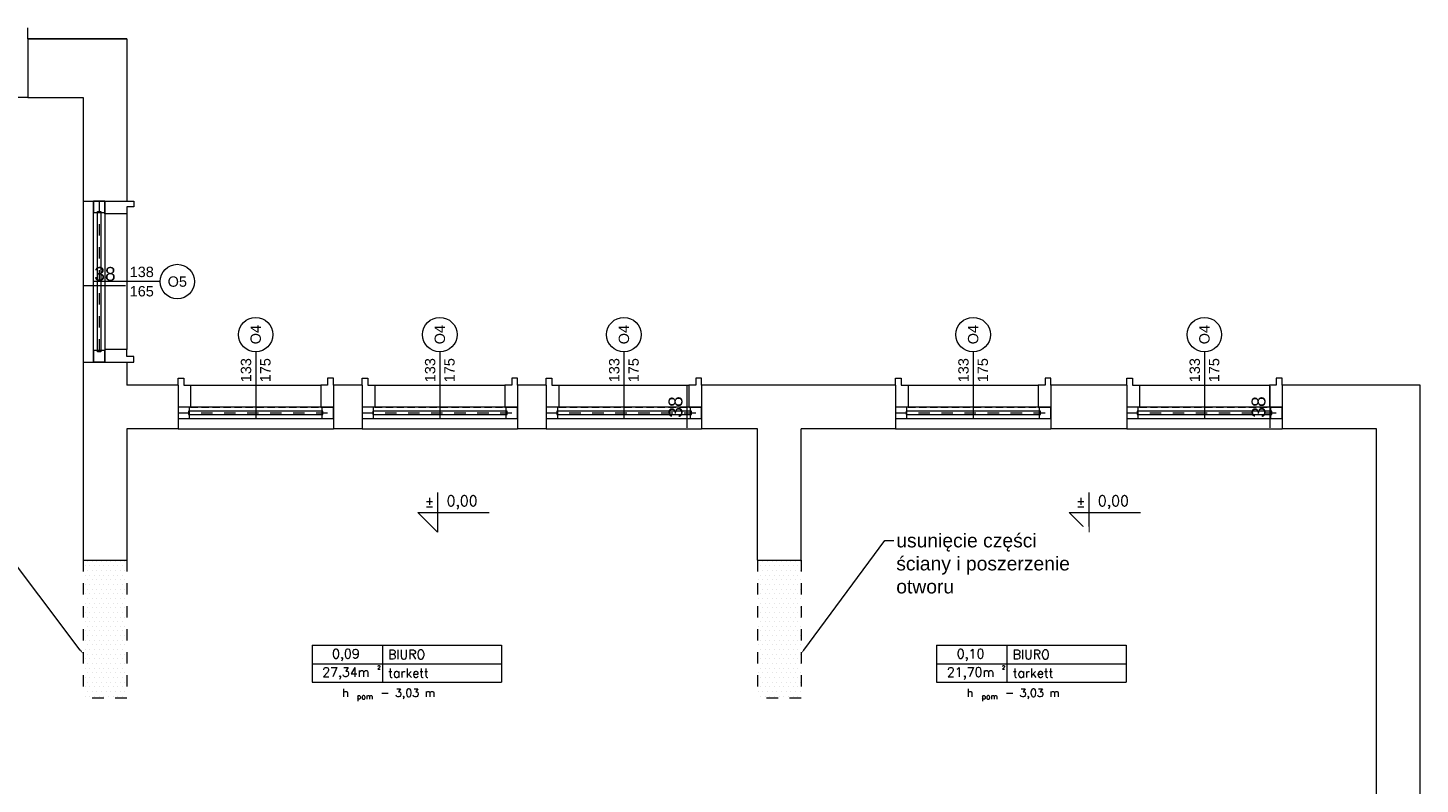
# Model space of a CAD drawing. Header units: millimetres. Extents: x -2274 to 12297, y -16157 to 26321.
# Tile 157 of 256: x -1210 to 0, y -3347 to -2690. Entities that reach past the tile are written whole.
import ezdxf
from ezdxf.enums import TextEntityAlignment as Align

# ---------------------------------------------------------------- set-up
doc = ezdxf.new("R2010")
doc.units = ezdxf.units.MM
doc.linetypes.add('4002', pattern=[2, 1, -1])
doc.linetypes.add('DASHED', pattern=[19.05, 12.7, -6.35])
for name, color, linetype in [('- niebieska cienka - izolacja', 120, 'Continuous'), ('-LI-WIDOK', 2, 'Continuous'), ('-MEBLE', 1, 'Continuous'), ('drzwi łuk', 1, 'Continuous'), ('PROJEKTOWANE', 5, 'Continuous')]:
    doc.layers.add(name, color=color, linetype=linetype)
for name, color, linetype, lineweight in [('-ŚCIANY DZIAŁOWE', 3, 'Continuous', 35), ('-ŚCIANY NOŚNE', 4, 'Continuous', 53), ('CIENKA - KRESKOWANIA', 254, 'Continuous', 0)]:
    doc.layers.add(name, color=color, linetype=linetype, lineweight=lineweight)
doc.layers.add('DO USU', color=7, linetype='Continuous', true_color=0x969696)
doc.layers.add('ISTN. BUD', color=253, linetype='Continuous', true_color=0x828282)
doc.styles.add('ARIAL', font='arial.ttf', dxfattribs={"height": 0.5})
doc.styles.add('SIMPLEX', font='simplex')
doc.styles.get("Standard").update_dxf_attribs({"font": 'arial.ttf'})

msp = doc.modelspace()

# ---------------------------------------------------------------- linework, layer by layer
at = {"layer": '- niebieska cienka - izolacja', "color": 253, "linetype": 'ByBlock', "lineweight": 13}
for p, q in [((-1164.4, -3230.2), (-1236.9, -3134.2)), ((-535.6, -3230.2), (-465.3, -3135))]:
    msp.add_line(p, q, dxfattribs=at)
at = {"layer": '- niebieska cienka - izolacja', "color": 253, "lineweight": 13}
for points in [[(-1163.9, -3229.8), (-1162, -3233.4), (-1164.9, -3230.6)], [(-535.1, -3230.6), (-538, -3233.4), (-536.2, -3229.8)]]:
    msp.add_solid(points, dxfattribs=at)
at = {"layer": '-LI-WIDOK', "color": 253, "lineweight": 13}
for p, q in [((-1210, -2750), (-1590, -2750)), ((-1162, -2840), (-1162, -2980)), ((-1124, -2851), (-1124, -2969)), ((-1161, -2913.5), (-1125, -2913.5)), ((-1068.5, -3000), (-955.5, -3000)), ((-908.5, -3000), (-795.5, -3000)), ((-748.5, -3000), (-635.5, -3000)), ((-445, -3000), (-332, -3000)), ((-244, -3000), (-131, -3000)), ((-637, -3037), (-637, -3001)), ((-130.3, -3037), (-130.3, -3001)), ((-1079.5, -3038), (-944.5, -3038)), ((-919.5, -3038), (-784.5, -3038)), ((-759.5, -3038), (-624.5, -3038)), ((-456, -3038), (-321, -3038)), ((-255, -3038), (-120, -3038))]:
    msp.add_line(p, q, dxfattribs=at)
at = {"layer": '-MEBLE', "color": 253, "lineweight": 13}
for p, q in [((-854, -3093.4), (-854, -3127.7)), ((-288, -3093.4), (-288, -3127.7)), ((-871.1, -3110.6), (-809.1, -3110.6)), ((-871.1, -3110.6), (-854, -3127.7)), ((-305.1, -3110.6), (-243.1, -3110.6)), ((-305.1, -3110.6), (-288, -3127.7))]:
    msp.add_line(p, q, dxfattribs=at)
at = {"layer": '-ŚCIANY DZIAŁOWE', "color": 253, "lineweight": 13}
for p, q in [((-1210, -2699), (-1210, -2689.5)), ((-1143, -2851), (-1143, -2840)), ((-1124, -2840), (-1118, -2840)), ((-1118, -2840), (-1118, -2845)), ((-1124, -2851), (-1143, -2851)), ((-1118, -2845), (-1124, -2845)), ((-1124, -2845), (-1124, -2851)), ((-1124, -2969), (-1143, -2969)), ((-1143, -2969), (-1143, -2980)), ((-1124, -2975), (-1124, -2969)), ((-1118, -2975), (-1124, -2975)), ((-1118, -2980), (-1118, -2975)), ((-1124, -2980), (-1118, -2980)), ((-1079.5, -3000), (-1079.5, -2994)), ((-1079.5, -2994), (-1074.5, -2994)), ((-1074.5, -2994), (-1074.5, -3000)), ((-1074.5, -3000), (-1068.5, -3000)), ((-1068.5, -3000), (-1068.5, -3019)), ((-949.5, -3000), (-955.5, -3000)), ((-955.5, -3000), (-955.5, -3019)), ((-944.5, -2994), (-949.5, -2994)), ((-949.5, -2994), (-949.5, -3000)), ((-944.5, -3000), (-944.5, -2994)), ((-919.5, -3000), (-919.5, -2994)), ((-919.5, -2994), (-914.5, -2994)), ((-914.5, -2994), (-914.5, -3000)), ((-914.5, -3000), (-908.5, -3000)), ((-908.5, -3000), (-908.5, -3019)), ((-789.5, -3000), (-795.5, -3000)), ((-795.5, -3000), (-795.5, -3019)), ((-784.5, -2994), (-789.5, -2994)), ((-789.5, -2994), (-789.5, -3000)), ((-784.5, -3000), (-784.5, -2994)), ((-759.5, -3000), (-759.5, -2994)), ((-759.5, -2994), (-754.5, -2994)), ((-754.5, -2994), (-754.5, -3000)), ((-754.5, -3000), (-748.5, -3000)), ((-748.5, -3000), (-748.5, -3019)), ((-629.5, -3000), (-635.5, -3000)), ((-635.5, -3000), (-635.5, -3019)), ((-624.5, -2994), (-629.5, -2994)), ((-629.5, -2994), (-629.5, -3000)), ((-624.5, -3000), (-624.5, -2994)), ((-456, -3000), (-456, -2994)), ((-456, -2994), (-451, -2994)), ((-451, -2994), (-451, -3000)), ((-451, -3000), (-445, -3000)), ((-445, -3000), (-445, -3019)), ((-326, -3000), (-332, -3000)), ((-332, -3000), (-332, -3019)), ((-321, -2994), (-326, -2994)), ((-326, -2994), (-326, -3000)), ((-321, -3000), (-321, -2994)), ((-255, -3000), (-255, -2994)), ((-255, -2994), (-250, -2994)), ((-250, -2994), (-250, -3000)), ((-250, -3000), (-244, -3000)), ((-244, -3000), (-244, -3019)), ((-125, -3000), (-131, -3000)), ((-131, -3000), (-131, -3019)), ((-120, -2994), (-125, -2994)), ((-125, -2994), (-125, -3000)), ((-120, -3000), (-120, -2994)), ((-1068.5, -3019), (-1079.5, -3019)), ((-955.5, -3019), (-944.5, -3019)), ((-908.5, -3019), (-919.5, -3019)), ((-795.5, -3019), (-784.5, -3019)), ((-748.5, -3019), (-759.5, -3019)), ((-635.5, -3019), (-624.5, -3019)), ((-445, -3019), (-456, -3019)), ((-332, -3019), (-321, -3019)), ((-244, -3019), (-255, -3019)), ((-131, -3019), (-120, -3019))]:
    msp.add_line(p, q, dxfattribs=at)
at = {"layer": '-ŚCIANY NOŚNE', "color": 253, "lineweight": 13}
for p, q in [((-1210, -2699), (-1124, -2699)), ((-1124, -2699), (-1210, -2699)), ((-1210, -2699), (-1210, -2750)), ((-1124, -2699), (-1124, -2840)), ((-1210, -2750), (-1162, -2750)), ((-1162, -2750), (-1162, -2840)), ((-1162, -2840), (-1124, -2840)), ((-1162, -2980), (-1162, -3152)), ((-1162, -2980), (-1124, -2980)), ((-1124, -2980), (-1124, -3000)), ((-1079.5, -3000), (-1124, -3000)), ((-1079.5, -3000), (-1079.5, -3038)), ((-919.5, -3000), (-944.5, -3000)), ((-944.5, -3000), (-944.5, -3038)), ((-919.5, -3000), (-919.5, -3038)), ((-759.5, -3000), (-784.5, -3000)), ((-784.5, -3000), (-784.5, -3038)), ((-759.5, -3000), (-759.5, -3038)), ((-456, -3000), (-624.5, -3000)), ((-456, -3000), (-624.5, -3000)), ((-624.5, -3000), (-624.5, -3038)), ((-456, -3000), (-456, -3038)), ((-255, -3000), (-321, -3000)), ((-321, -3000), (-321, -3038)), ((-255, -3000), (-255, -3038)), ((0, -3000), (-120, -3000)), ((-120, -3000), (-120, -3038)), ((0, -3493), (0, -3000)), ((-1079.5, -3038), (-1124, -3038)), ((-1124, -3038), (-1124, -3152)), ((-919.5, -3038), (-944.5, -3038)), ((-759.5, -3038), (-784.5, -3038)), ((-576, -3038), (-624.5, -3038)), ((-576, -3152), (-576, -3038)), ((-538, -3152), (-538, -3038)), ((-456, -3038), (-538, -3038)), ((-255, -3038), (-321, -3038)), ((-38, -3038), (-120, -3038)), ((-38, -3493), (-38, -3038)), ((-1162, -3152), (-1124, -3152)), ((-576, -3152), (-538, -3152))]:
    msp.add_line(p, q, dxfattribs=at)
at = {"layer": 'CIENKA - KRESKOWANIA', "color": 253, "linetype": 'DASHED', "lineweight": 13, "ltscale": 0.5}
for p, q in [((-1143, -2851), (-1143, -2969)), ((-1068.5, -3019), (-955.5, -3019)), ((-908.5, -3019), (-795.5, -3019)), ((-748.5, -3019), (-635.5, -3019)), ((-445, -3019), (-332, -3019)), ((-244, -3019), (-131, -3019))]:
    msp.add_line(p, q, dxfattribs=at)
at = {"layer": 'DO USU', "color": 253, "linetype": '4002', "lineweight": 13, "ltscale": 10}
for p, q in [((-1148, -2840), (-1148, -2980)), ((-1079.5, -3024), (-944.5, -3024)), ((-919.5, -3024), (-784.5, -3024)), ((-759.5, -3024), (-624.5, -3024)), ((-456, -3024), (-321, -3024)), ((-255, -3024), (-120, -3024)), ((-1162, -3152), (-1162, -3272)), ((-1124, -3152), (-1124, -3272)), ((-576, -3152), (-576, -3272)), ((-538, -3152), (-538, -3272)), ((-1124, -3272), (-1162, -3272)), ((-538, -3272), (-576, -3272))]:
    msp.add_line(p, q, dxfattribs=at)
at = {"layer": 'drzwi łuk', "color": 253, "lineweight": 13, "ltscale": 0.5}
for p, q in [((-963, -3226.1), (-798.4, -3226.1)), ((-963, -3226.1), (-963, -3258.1)), ((-901.9, -3226.1), (-901.9, -3258.1)), ((-798.4, -3226.1), (-798.4, -3258.1)), ((-420.2, -3226.1), (-255.6, -3226.1)), ((-420.2, -3226.1), (-420.2, -3258.1)), ((-359.1, -3226.1), (-359.1, -3258.1)), ((-255.6, -3226.1), (-255.6, -3258.1)), ((-963, -3242.1), (-798.4, -3242.1)), ((-420.2, -3242.1), (-255.6, -3242.1)), ((-963, -3258.1), (-798.4, -3258.1)), ((-420.2, -3258.1), (-255.6, -3258.1))]:
    msp.add_line(p, q, dxfattribs=at)
at = {"layer": 'ISTN. BUD', "color": 253, "linetype": 'Continuous', "lineweight": 13}
for p, q in [((-1160.2, -3157), (-1160.2, -3157)), ((-1158.2, -3152.9), (-1158.2, -3152.9)), ((-1156.1, -3157), (-1156.1, -3157)), ((-1154.1, -3152.9), (-1154.1, -3152.9)), ((-1152.1, -3157), (-1152.1, -3157)), ((-1150.1, -3152.9), (-1150.1, -3152.9)), ((-1148, -3157), (-1148, -3157)), ((-1146, -3152.9), (-1146, -3152.9)), ((-1144, -3157), (-1144, -3157)), ((-1142, -3152.9), (-1142, -3152.9)), ((-1139.9, -3157), (-1139.9, -3157)), ((-1137.9, -3152.9), (-1137.9, -3152.9)), ((-1135.9, -3157), (-1135.9, -3157)), ((-1133.9, -3152.9), (-1133.9, -3152.9)), ((-1131.9, -3157), (-1131.9, -3157)), ((-1129.8, -3152.9), (-1129.8, -3152.9)), ((-1127.8, -3157), (-1127.8, -3157)), ((-1125.8, -3152.9), (-1125.8, -3152.9)), ((-575.2, -3152.9), (-575.2, -3152.9)), ((-573.2, -3157), (-573.2, -3157)), ((-571.2, -3152.9), (-571.2, -3152.9)), ((-569.2, -3157), (-569.2, -3157)), ((-567.1, -3152.9), (-567.1, -3152.9)), ((-565.1, -3157), (-565.1, -3157)), ((-563.1, -3152.9), (-563.1, -3152.9)), ((-561.1, -3157), (-561.1, -3157)), ((-559, -3152.9), (-559, -3152.9)), ((-557, -3157), (-557, -3157)), ((-555, -3152.9), (-555, -3152.9)), ((-553, -3157), (-553, -3157)), ((-550.9, -3152.9), (-550.9, -3152.9)), ((-548.9, -3157), (-548.9, -3157)), ((-546.9, -3152.9), (-546.9, -3152.9)), ((-544.9, -3157), (-544.9, -3157)), ((-542.9, -3152.9), (-542.9, -3152.9)), ((-540.8, -3157), (-540.8, -3157)), ((-538.8, -3152.9), (-538.8, -3152.9)), ((-1160.2, -3165.1), (-1160.2, -3165.1)), ((-1158.2, -3161), (-1158.2, -3161)), ((-1158.2, -3169.1), (-1158.2, -3169.1)), ((-1156.1, -3165.1), (-1156.1, -3165.1)), ((-1154.1, -3161), (-1154.1, -3161)), ((-1154.1, -3169.1), (-1154.1, -3169.1)), ((-1152.1, -3165.1), (-1152.1, -3165.1)), ((-1150.1, -3161), (-1150.1, -3161)), ((-1150.1, -3169.1), (-1150.1, -3169.1)), ((-1148, -3165.1), (-1148, -3165.1)), ((-1146, -3161), (-1146, -3161)), ((-1146, -3169.1), (-1146, -3169.1)), ((-1144, -3165.1), (-1144, -3165.1)), ((-1142, -3161), (-1142, -3161)), ((-1142, -3169.1), (-1142, -3169.1)), ((-1139.9, -3165.1), (-1139.9, -3165.1)), ((-1137.9, -3161), (-1137.9, -3161)), ((-1137.9, -3169.1), (-1137.9, -3169.1)), ((-1135.9, -3165.1), (-1135.9, -3165.1)), ((-1133.9, -3161), (-1133.9, -3161)), ((-1133.9, -3169.1), (-1133.9, -3169.1)), ((-1131.9, -3165.1), (-1131.9, -3165.1)), ((-1129.8, -3161), (-1129.8, -3161)), ((-1129.8, -3169.1), (-1129.8, -3169.1)), ((-1127.8, -3165.1), (-1127.8, -3165.1)), ((-1125.8, -3161), (-1125.8, -3161)), ((-1125.8, -3169.1), (-1125.8, -3169.1)), ((-575.2, -3161), (-575.2, -3161)), ((-575.2, -3169.1), (-575.2, -3169.1)), ((-573.2, -3165.1), (-573.2, -3165.1)), ((-571.2, -3161), (-571.2, -3161)), ((-571.2, -3169.1), (-571.2, -3169.1)), ((-569.2, -3165.1), (-569.2, -3165.1)), ((-567.1, -3161), (-567.1, -3161)), ((-567.1, -3169.1), (-567.1, -3169.1)), ((-565.1, -3165.1), (-565.1, -3165.1)), ((-563.1, -3161), (-563.1, -3161)), ((-563.1, -3169.1), (-563.1, -3169.1)), ((-561.1, -3165.1), (-561.1, -3165.1)), ((-559, -3161), (-559, -3161)), ((-559, -3169.1), (-559, -3169.1)), ((-557, -3165.1), (-557, -3165.1)), ((-555, -3161), (-555, -3161)), ((-555, -3169.1), (-555, -3169.1)), ((-553, -3165.1), (-553, -3165.1)), ((-550.9, -3161), (-550.9, -3161)), ((-550.9, -3169.1), (-550.9, -3169.1)), ((-548.9, -3165.1), (-548.9, -3165.1)), ((-546.9, -3161), (-546.9, -3161)), ((-546.9, -3169.1), (-546.9, -3169.1)), ((-544.9, -3165.1), (-544.9, -3165.1)), ((-542.9, -3161), (-542.9, -3161)), ((-542.9, -3169.1), (-542.9, -3169.1)), ((-540.8, -3165.1), (-540.8, -3165.1)), ((-538.8, -3161), (-538.8, -3161)), ((-538.8, -3169.1), (-538.8, -3169.1)), ((-1160.2, -3173.2), (-1160.2, -3173.2)), ((-1160.2, -3181.3), (-1160.2, -3181.3)), ((-1158.2, -3177.2), (-1158.2, -3177.2)), ((-1156.1, -3173.2), (-1156.1, -3173.2)), ((-1156.1, -3181.3), (-1156.1, -3181.3)), ((-1154.1, -3177.2), (-1154.1, -3177.2)), ((-1152.1, -3173.2), (-1152.1, -3173.2)), ((-1152.1, -3181.3), (-1152.1, -3181.3)), ((-1150.1, -3177.2), (-1150.1, -3177.2)), ((-1148, -3173.2), (-1148, -3173.2)), ((-1148, -3181.3), (-1148, -3181.3)), ((-1146, -3177.2), (-1146, -3177.2)), ((-1144, -3173.2), (-1144, -3173.2)), ((-1144, -3181.3), (-1144, -3181.3)), ((-1142, -3177.2), (-1142, -3177.2)), ((-1139.9, -3173.2), (-1139.9, -3173.2)), ((-1139.9, -3181.3), (-1139.9, -3181.3)), ((-1137.9, -3177.2), (-1137.9, -3177.2)), ((-1135.9, -3173.2), (-1135.9, -3173.2)), ((-1135.9, -3181.3), (-1135.9, -3181.3)), ((-1133.9, -3177.2), (-1133.9, -3177.2)), ((-1131.9, -3173.2), (-1131.9, -3173.2)), ((-1131.9, -3181.3), (-1131.9, -3181.3)), ((-1129.8, -3177.2), (-1129.8, -3177.2)), ((-1127.8, -3173.2), (-1127.8, -3173.2)), ((-1127.8, -3181.3), (-1127.8, -3181.3)), ((-1125.8, -3177.2), (-1125.8, -3177.2)), ((-575.2, -3177.2), (-575.2, -3177.2)), ((-573.2, -3173.2), (-573.2, -3173.2)), ((-573.2, -3181.3), (-573.2, -3181.3)), ((-571.2, -3177.2), (-571.2, -3177.2)), ((-569.2, -3173.2), (-569.2, -3173.2)), ((-569.2, -3181.3), (-569.2, -3181.3)), ((-567.1, -3177.2), (-567.1, -3177.2)), ((-565.1, -3173.2), (-565.1, -3173.2)), ((-565.1, -3181.3), (-565.1, -3181.3)), ((-563.1, -3177.2), (-563.1, -3177.2)), ((-561.1, -3173.2), (-561.1, -3173.2)), ((-561.1, -3181.3), (-561.1, -3181.3)), ((-559, -3177.2), (-559, -3177.2)), ((-557, -3173.2), (-557, -3173.2)), ((-557, -3181.3), (-557, -3181.3)), ((-555, -3177.2), (-555, -3177.2)), ((-553, -3173.2), (-553, -3173.2)), ((-553, -3181.3), (-553, -3181.3)), ((-550.9, -3177.2), (-550.9, -3177.2)), ((-548.9, -3173.2), (-548.9, -3173.2)), ((-548.9, -3181.3), (-548.9, -3181.3)), ((-546.9, -3177.2), (-546.9, -3177.2)), ((-544.9, -3173.2), (-544.9, -3173.2)), ((-544.9, -3181.3), (-544.9, -3181.3)), ((-542.9, -3177.2), (-542.9, -3177.2)), ((-540.8, -3173.2), (-540.8, -3173.2)), ((-540.8, -3181.3), (-540.8, -3181.3)), ((-538.8, -3177.2), (-538.8, -3177.2)), ((-1160.2, -3189.4), (-1160.2, -3189.4)), ((-1158.2, -3185.3), (-1158.2, -3185.3)), ((-1158.2, -3193.4), (-1158.2, -3193.4)), ((-1156.1, -3189.4), (-1156.1, -3189.4)), ((-1154.1, -3185.3), (-1154.1, -3185.3)), ((-1154.1, -3193.4), (-1154.1, -3193.4)), ((-1152.1, -3189.4), (-1152.1, -3189.4)), ((-1150.1, -3185.3), (-1150.1, -3185.3)), ((-1150.1, -3193.4), (-1150.1, -3193.4)), ((-1148, -3189.4), (-1148, -3189.4)), ((-1146, -3185.3), (-1146, -3185.3)), ((-1146, -3193.4), (-1146, -3193.4)), ((-1144, -3189.4), (-1144, -3189.4)), ((-1142, -3185.3), (-1142, -3185.3)), ((-1142, -3193.4), (-1142, -3193.4)), ((-1139.9, -3189.4), (-1139.9, -3189.4)), ((-1137.9, -3185.3), (-1137.9, -3185.3)), ((-1137.9, -3193.4), (-1137.9, -3193.4)), ((-1135.9, -3189.4), (-1135.9, -3189.4)), ((-1133.9, -3185.3), (-1133.9, -3185.3)), ((-1133.9, -3193.4), (-1133.9, -3193.4)), ((-1131.9, -3189.4), (-1131.9, -3189.4)), ((-1129.8, -3185.3), (-1129.8, -3185.3)), ((-1129.8, -3193.4), (-1129.8, -3193.4)), ((-1127.8, -3189.4), (-1127.8, -3189.4)), ((-1125.8, -3185.3), (-1125.8, -3185.3)), ((-1125.8, -3193.4), (-1125.8, -3193.4)), ((-575.2, -3185.3), (-575.2, -3185.3)), ((-575.2, -3193.4), (-575.2, -3193.4)), ((-573.2, -3189.4), (-573.2, -3189.4)), ((-571.2, -3185.3), (-571.2, -3185.3)), ((-571.2, -3193.4), (-571.2, -3193.4)), ((-569.2, -3189.4), (-569.2, -3189.4)), ((-567.1, -3185.3), (-567.1, -3185.3)), ((-567.1, -3193.4), (-567.1, -3193.4)), ((-565.1, -3189.4), (-565.1, -3189.4)), ((-563.1, -3185.3), (-563.1, -3185.3)), ((-563.1, -3193.4), (-563.1, -3193.4)), ((-561.1, -3189.4), (-561.1, -3189.4)), ((-559, -3185.3), (-559, -3185.3)), ((-559, -3193.4), (-559, -3193.4)), ((-557, -3189.4), (-557, -3189.4)), ((-555, -3185.3), (-555, -3185.3)), ((-555, -3193.4), (-555, -3193.4)), ((-553, -3189.4), (-553, -3189.4)), ((-550.9, -3185.3), (-550.9, -3185.3)), ((-550.9, -3193.4), (-550.9, -3193.4)), ((-548.9, -3189.4), (-548.9, -3189.4)), ((-546.9, -3185.3), (-546.9, -3185.3)), ((-546.9, -3193.4), (-546.9, -3193.4)), ((-544.9, -3189.4), (-544.9, -3189.4)), ((-542.9, -3185.3), (-542.9, -3185.3)), ((-542.9, -3193.4), (-542.9, -3193.4)), ((-540.8, -3189.4), (-540.8, -3189.4)), ((-538.8, -3185.3), (-538.8, -3185.3)), ((-538.8, -3193.4), (-538.8, -3193.4)), ((-1160.2, -3197.5), (-1160.2, -3197.5)), ((-1160.2, -3205.6), (-1160.2, -3205.6)), ((-1158.2, -3201.5), (-1158.2, -3201.5)), ((-1156.1, -3197.5), (-1156.1, -3197.5)), ((-1156.1, -3205.6), (-1156.1, -3205.6)), ((-1154.1, -3201.5), (-1154.1, -3201.5)), ((-1152.1, -3197.5), (-1152.1, -3197.5)), ((-1152.1, -3205.6), (-1152.1, -3205.6)), ((-1150.1, -3201.5), (-1150.1, -3201.5)), ((-1148, -3197.5), (-1148, -3197.5)), ((-1148, -3205.6), (-1148, -3205.6)), ((-1146, -3201.5), (-1146, -3201.5)), ((-1144, -3197.5), (-1144, -3197.5)), ((-1144, -3205.6), (-1144, -3205.6)), ((-1142, -3201.5), (-1142, -3201.5)), ((-1139.9, -3197.5), (-1139.9, -3197.5)), ((-1139.9, -3205.6), (-1139.9, -3205.6)), ((-1137.9, -3201.5), (-1137.9, -3201.5)), ((-1135.9, -3197.5), (-1135.9, -3197.5)), ((-1135.9, -3205.6), (-1135.9, -3205.6)), ((-1133.9, -3201.5), (-1133.9, -3201.5)), ((-1131.9, -3197.5), (-1131.9, -3197.5)), ((-1131.9, -3205.6), (-1131.9, -3205.6)), ((-1129.8, -3201.5), (-1129.8, -3201.5)), ((-1127.8, -3197.5), (-1127.8, -3197.5)), ((-1127.8, -3205.6), (-1127.8, -3205.6)), ((-1125.8, -3201.5), (-1125.8, -3201.5)), ((-575.2, -3201.5), (-575.2, -3201.5)), ((-573.2, -3197.5), (-573.2, -3197.5)), ((-573.2, -3205.6), (-573.2, -3205.6)), ((-571.2, -3201.5), (-571.2, -3201.5)), ((-569.2, -3197.5), (-569.2, -3197.5)), ((-569.2, -3205.6), (-569.2, -3205.6)), ((-567.1, -3201.5), (-567.1, -3201.5)), ((-565.1, -3197.5), (-565.1, -3197.5)), ((-565.1, -3205.6), (-565.1, -3205.6)), ((-563.1, -3201.5), (-563.1, -3201.5)), ((-561.1, -3197.5), (-561.1, -3197.5)), ((-561.1, -3205.6), (-561.1, -3205.6)), ((-559, -3201.5), (-559, -3201.5)), ((-557, -3197.5), (-557, -3197.5)), ((-557, -3205.6), (-557, -3205.6)), ((-555, -3201.5), (-555, -3201.5)), ((-553, -3197.5), (-553, -3197.5)), ((-553, -3205.6), (-553, -3205.6)), ((-550.9, -3201.5), (-550.9, -3201.5)), ((-548.9, -3197.5), (-548.9, -3197.5)), ((-548.9, -3205.6), (-548.9, -3205.6)), ((-546.9, -3201.5), (-546.9, -3201.5)), ((-544.9, -3197.5), (-544.9, -3197.5)), ((-544.9, -3205.6), (-544.9, -3205.6)), ((-542.9, -3201.5), (-542.9, -3201.5)), ((-540.8, -3197.5), (-540.8, -3197.5)), ((-540.8, -3205.6), (-540.8, -3205.6)), ((-538.8, -3201.5), (-538.8, -3201.5)), ((-1160.2, -3213.6), (-1160.2, -3213.6)), ((-1158.2, -3209.6), (-1158.2, -3209.6)), ((-1158.2, -3217.7), (-1158.2, -3217.7)), ((-1156.1, -3213.6), (-1156.1, -3213.6)), ((-1154.1, -3209.6), (-1154.1, -3209.6)), ((-1154.1, -3217.7), (-1154.1, -3217.7)), ((-1152.1, -3213.6), (-1152.1, -3213.6)), ((-1150.1, -3209.6), (-1150.1, -3209.6)), ((-1150.1, -3217.7), (-1150.1, -3217.7)), ((-1148, -3213.6), (-1148, -3213.6)), ((-1146, -3209.6), (-1146, -3209.6)), ((-1146, -3217.7), (-1146, -3217.7)), ((-1144, -3213.6), (-1144, -3213.6)), ((-1142, -3209.6), (-1142, -3209.6)), ((-1142, -3217.7), (-1142, -3217.7)), ((-1139.9, -3213.6), (-1139.9, -3213.6)), ((-1137.9, -3209.6), (-1137.9, -3209.6)), ((-1137.9, -3217.7), (-1137.9, -3217.7)), ((-1135.9, -3213.6), (-1135.9, -3213.6)), ((-1133.9, -3209.6), (-1133.9, -3209.6)), ((-1133.9, -3217.7), (-1133.9, -3217.7)), ((-1131.9, -3213.6), (-1131.9, -3213.6)), ((-1129.8, -3209.6), (-1129.8, -3209.6)), ((-1129.8, -3217.7), (-1129.8, -3217.7)), ((-1127.8, -3213.6), (-1127.8, -3213.6)), ((-1125.8, -3209.6), (-1125.8, -3209.6)), ((-1125.8, -3217.7), (-1125.8, -3217.7)), ((-575.2, -3209.6), (-575.2, -3209.6)), ((-575.2, -3217.7), (-575.2, -3217.7)), ((-573.2, -3213.6), (-573.2, -3213.6)), ((-571.2, -3209.6), (-571.2, -3209.6)), ((-571.2, -3217.7), (-571.2, -3217.7)), ((-569.2, -3213.6), (-569.2, -3213.6)), ((-567.1, -3209.6), (-567.1, -3209.6)), ((-567.1, -3217.7), (-567.1, -3217.7)), ((-565.1, -3213.6), (-565.1, -3213.6)), ((-563.1, -3209.6), (-563.1, -3209.6)), ((-563.1, -3217.7), (-563.1, -3217.7)), ((-561.1, -3213.6), (-561.1, -3213.6)), ((-559, -3209.6), (-559, -3209.6)), ((-559, -3217.7), (-559, -3217.7)), ((-557, -3213.6), (-557, -3213.6)), ((-555, -3209.6), (-555, -3209.6)), ((-555, -3217.7), (-555, -3217.7)), ((-553, -3213.6), (-553, -3213.6)), ((-550.9, -3209.6), (-550.9, -3209.6)), ((-550.9, -3217.7), (-550.9, -3217.7)), ((-548.9, -3213.6), (-548.9, -3213.6)), ((-546.9, -3209.6), (-546.9, -3209.6)), ((-546.9, -3217.7), (-546.9, -3217.7)), ((-544.9, -3213.6), (-544.9, -3213.6)), ((-542.9, -3209.6), (-542.9, -3209.6)), ((-542.9, -3217.7), (-542.9, -3217.7)), ((-540.8, -3213.6), (-540.8, -3213.6)), ((-538.8, -3209.6), (-538.8, -3209.6)), ((-538.8, -3217.7), (-538.8, -3217.7)), ((-1160.2, -3221.7), (-1160.2, -3221.7)), ((-1160.2, -3229.8), (-1160.2, -3229.8)), ((-1158.2, -3225.8), (-1158.2, -3225.8)), ((-1156.1, -3221.7), (-1156.1, -3221.7)), ((-1156.1, -3229.8), (-1156.1, -3229.8)), ((-1154.1, -3225.8), (-1154.1, -3225.8)), ((-1152.1, -3221.7), (-1152.1, -3221.7)), ((-1152.1, -3229.8), (-1152.1, -3229.8)), ((-1150.1, -3225.8), (-1150.1, -3225.8)), ((-1148, -3221.7), (-1148, -3221.7)), ((-1148, -3229.8), (-1148, -3229.8)), ((-1146, -3225.8), (-1146, -3225.8)), ((-1144, -3221.7), (-1144, -3221.7)), ((-1144, -3229.8), (-1144, -3229.8)), ((-1142, -3225.8), (-1142, -3225.8)), ((-1139.9, -3221.7), (-1139.9, -3221.7)), ((-1139.9, -3229.8), (-1139.9, -3229.8)), ((-1137.9, -3225.8), (-1137.9, -3225.8)), ((-1135.9, -3221.7), (-1135.9, -3221.7)), ((-1135.9, -3229.8), (-1135.9, -3229.8)), ((-1133.9, -3225.8), (-1133.9, -3225.8)), ((-1131.9, -3221.7), (-1131.9, -3221.7)), ((-1131.9, -3229.8), (-1131.9, -3229.8)), ((-1129.8, -3225.8), (-1129.8, -3225.8)), ((-1127.8, -3221.7), (-1127.8, -3221.7)), ((-1127.8, -3229.8), (-1127.8, -3229.8)), ((-1125.8, -3225.8), (-1125.8, -3225.8)), ((-575.2, -3225.8), (-575.2, -3225.8)), ((-573.2, -3221.7), (-573.2, -3221.7)), ((-573.2, -3229.8), (-573.2, -3229.8)), ((-571.2, -3225.8), (-571.2, -3225.8)), ((-569.2, -3221.7), (-569.2, -3221.7)), ((-569.2, -3229.8), (-569.2, -3229.8)), ((-567.1, -3225.8), (-567.1, -3225.8)), ((-565.1, -3221.7), (-565.1, -3221.7)), ((-565.1, -3229.8), (-565.1, -3229.8)), ((-563.1, -3225.8), (-563.1, -3225.8)), ((-561.1, -3221.7), (-561.1, -3221.7)), ((-561.1, -3229.8), (-561.1, -3229.8)), ((-559, -3225.8), (-559, -3225.8)), ((-557, -3221.7), (-557, -3221.7)), ((-557, -3229.8), (-557, -3229.8)), ((-555, -3225.8), (-555, -3225.8)), ((-553, -3221.7), (-553, -3221.7)), ((-553, -3229.8), (-553, -3229.8)), ((-550.9, -3225.8), (-550.9, -3225.8)), ((-548.9, -3221.7), (-548.9, -3221.7)), ((-548.9, -3229.8), (-548.9, -3229.8)), ((-546.9, -3225.8), (-546.9, -3225.8)), ((-544.9, -3221.7), (-544.9, -3221.7)), ((-544.9, -3229.8), (-544.9, -3229.8)), ((-542.9, -3225.8), (-542.9, -3225.8)), ((-540.8, -3221.7), (-540.8, -3221.7)), ((-540.8, -3229.8), (-540.8, -3229.8)), ((-538.8, -3225.8), (-538.8, -3225.8)), ((-1160.2, -3237.9), (-1160.2, -3237.9)), ((-1158.2, -3233.9), (-1158.2, -3233.9)), ((-1158.2, -3242), (-1158.2, -3242)), ((-1156.1, -3237.9), (-1156.1, -3237.9)), ((-1154.1, -3233.9), (-1154.1, -3233.9)), ((-1154.1, -3242), (-1154.1, -3242)), ((-1152.1, -3237.9), (-1152.1, -3237.9)), ((-1150.1, -3233.9), (-1150.1, -3233.9)), ((-1150.1, -3242), (-1150.1, -3242)), ((-1148, -3237.9), (-1148, -3237.9)), ((-1146, -3233.9), (-1146, -3233.9)), ((-1146, -3242), (-1146, -3242)), ((-1144, -3237.9), (-1144, -3237.9)), ((-1142, -3233.9), (-1142, -3233.9)), ((-1142, -3242), (-1142, -3242)), ((-1139.9, -3237.9), (-1139.9, -3237.9)), ((-1137.9, -3233.9), (-1137.9, -3233.9)), ((-1137.9, -3242), (-1137.9, -3242)), ((-1135.9, -3237.9), (-1135.9, -3237.9)), ((-1133.9, -3233.9), (-1133.9, -3233.9)), ((-1133.9, -3242), (-1133.9, -3242)), ((-1131.9, -3237.9), (-1131.9, -3237.9)), ((-1129.8, -3233.9), (-1129.8, -3233.9)), ((-1129.8, -3242), (-1129.8, -3242)), ((-1127.8, -3237.9), (-1127.8, -3237.9)), ((-1125.8, -3233.9), (-1125.8, -3233.9)), ((-1125.8, -3242), (-1125.8, -3242)), ((-575.2, -3233.9), (-575.2, -3233.9)), ((-575.2, -3242), (-575.2, -3242)), ((-573.2, -3237.9), (-573.2, -3237.9)), ((-571.2, -3233.9), (-571.2, -3233.9)), ((-571.2, -3242), (-571.2, -3242)), ((-569.2, -3237.9), (-569.2, -3237.9)), ((-567.1, -3233.9), (-567.1, -3233.9)), ((-567.1, -3242), (-567.1, -3242)), ((-565.1, -3237.9), (-565.1, -3237.9)), ((-563.1, -3233.9), (-563.1, -3233.9)), ((-563.1, -3242), (-563.1, -3242)), ((-561.1, -3237.9), (-561.1, -3237.9)), ((-559, -3233.9), (-559, -3233.9)), ((-559, -3242), (-559, -3242)), ((-557, -3237.9), (-557, -3237.9)), ((-555, -3233.9), (-555, -3233.9)), ((-555, -3242), (-555, -3242)), ((-553, -3237.9), (-553, -3237.9)), ((-550.9, -3233.9), (-550.9, -3233.9)), ((-550.9, -3242), (-550.9, -3242)), ((-548.9, -3237.9), (-548.9, -3237.9)), ((-546.9, -3233.9), (-546.9, -3233.9)), ((-546.9, -3242), (-546.9, -3242)), ((-544.9, -3237.9), (-544.9, -3237.9)), ((-542.9, -3233.9), (-542.9, -3233.9)), ((-542.9, -3242), (-542.9, -3242)), ((-540.8, -3237.9), (-540.8, -3237.9)), ((-538.8, -3233.9), (-538.8, -3233.9)), ((-538.8, -3242), (-538.8, -3242)), ((-1160.2, -3246), (-1160.2, -3246)), ((-1160.2, -3254.1), (-1160.2, -3254.1)), ((-1158.2, -3250.1), (-1158.2, -3250.1)), ((-1156.1, -3246), (-1156.1, -3246)), ((-1156.1, -3254.1), (-1156.1, -3254.1)), ((-1154.1, -3250.1), (-1154.1, -3250.1)), ((-1152.1, -3246), (-1152.1, -3246)), ((-1152.1, -3254.1), (-1152.1, -3254.1)), ((-1150.1, -3250.1), (-1150.1, -3250.1)), ((-1148, -3246), (-1148, -3246)), ((-1148, -3254.1), (-1148, -3254.1)), ((-1146, -3250.1), (-1146, -3250.1)), ((-1144, -3246), (-1144, -3246)), ((-1144, -3254.1), (-1144, -3254.1)), ((-1142, -3250.1), (-1142, -3250.1)), ((-1139.9, -3246), (-1139.9, -3246)), ((-1139.9, -3254.1), (-1139.9, -3254.1)), ((-1137.9, -3250.1), (-1137.9, -3250.1)), ((-1135.9, -3246), (-1135.9, -3246)), ((-1135.9, -3254.1), (-1135.9, -3254.1)), ((-1133.9, -3250.1), (-1133.9, -3250.1)), ((-1131.9, -3246), (-1131.9, -3246)), ((-1131.9, -3254.1), (-1131.9, -3254.1)), ((-1129.8, -3250.1), (-1129.8, -3250.1)), ((-1127.8, -3246), (-1127.8, -3246)), ((-1127.8, -3254.1), (-1127.8, -3254.1)), ((-1125.8, -3250.1), (-1125.8, -3250.1)), ((-575.2, -3250.1), (-575.2, -3250.1)), ((-573.2, -3246), (-573.2, -3246)), ((-573.2, -3254.1), (-573.2, -3254.1)), ((-571.2, -3250.1), (-571.2, -3250.1)), ((-569.2, -3246), (-569.2, -3246)), ((-569.2, -3254.1), (-569.2, -3254.1)), ((-567.1, -3250.1), (-567.1, -3250.1)), ((-565.1, -3246), (-565.1, -3246)), ((-565.1, -3254.1), (-565.1, -3254.1)), ((-563.1, -3250.1), (-563.1, -3250.1)), ((-561.1, -3246), (-561.1, -3246)), ((-561.1, -3254.1), (-561.1, -3254.1)), ((-559, -3250.1), (-559, -3250.1)), ((-557, -3246), (-557, -3246)), ((-557, -3254.1), (-557, -3254.1)), ((-555, -3250.1), (-555, -3250.1)), ((-553, -3246), (-553, -3246)), ((-553, -3254.1), (-553, -3254.1)), ((-550.9, -3250.1), (-550.9, -3250.1)), ((-548.9, -3246), (-548.9, -3246)), ((-548.9, -3254.1), (-548.9, -3254.1)), ((-546.9, -3250.1), (-546.9, -3250.1)), ((-544.9, -3246), (-544.9, -3246)), ((-544.9, -3254.1), (-544.9, -3254.1)), ((-542.9, -3250.1), (-542.9, -3250.1)), ((-540.8, -3246), (-540.8, -3246)), ((-540.8, -3254.1), (-540.8, -3254.1)), ((-538.8, -3250.1), (-538.8, -3250.1)), ((-1160.2, -3262.2), (-1160.2, -3262.2)), ((-1158.2, -3258.2), (-1158.2, -3258.2)), ((-1158.2, -3266.3), (-1158.2, -3266.3)), ((-1156.1, -3262.2), (-1156.1, -3262.2)), ((-1154.1, -3258.2), (-1154.1, -3258.2)), ((-1154.1, -3266.3), (-1154.1, -3266.3)), ((-1152.1, -3262.2), (-1152.1, -3262.2)), ((-1150.1, -3258.2), (-1150.1, -3258.2)), ((-1150.1, -3266.3), (-1150.1, -3266.3)), ((-1148, -3262.2), (-1148, -3262.2)), ((-1146, -3258.2), (-1146, -3258.2)), ((-1146, -3266.3), (-1146, -3266.3)), ((-1144, -3262.2), (-1144, -3262.2)), ((-1142, -3258.2), (-1142, -3258.2)), ((-1142, -3266.3), (-1142, -3266.3)), ((-1139.9, -3262.2), (-1139.9, -3262.2)), ((-1137.9, -3258.2), (-1137.9, -3258.2)), ((-1137.9, -3266.3), (-1137.9, -3266.3)), ((-1135.9, -3262.2), (-1135.9, -3262.2)), ((-1133.9, -3258.2), (-1133.9, -3258.2)), ((-1133.9, -3266.3), (-1133.9, -3266.3)), ((-1131.9, -3262.2), (-1131.9, -3262.2)), ((-1129.8, -3258.2), (-1129.8, -3258.2)), ((-1129.8, -3266.3), (-1129.8, -3266.3)), ((-1127.8, -3262.2), (-1127.8, -3262.2)), ((-1125.8, -3258.2), (-1125.8, -3258.2)), ((-1125.8, -3266.3), (-1125.8, -3266.3)), ((-575.2, -3258.2), (-575.2, -3258.2)), ((-575.2, -3266.3), (-575.2, -3266.3)), ((-573.2, -3262.2), (-573.2, -3262.2)), ((-571.2, -3258.2), (-571.2, -3258.2)), ((-571.2, -3266.3), (-571.2, -3266.3)), ((-569.2, -3262.2), (-569.2, -3262.2)), ((-567.1, -3258.2), (-567.1, -3258.2)), ((-567.1, -3266.3), (-567.1, -3266.3)), ((-565.1, -3262.2), (-565.1, -3262.2)), ((-563.1, -3258.2), (-563.1, -3258.2)), ((-563.1, -3266.3), (-563.1, -3266.3)), ((-561.1, -3262.2), (-561.1, -3262.2)), ((-559, -3258.2), (-559, -3258.2)), ((-559, -3266.3), (-559, -3266.3)), ((-557, -3262.2), (-557, -3262.2)), ((-555, -3258.2), (-555, -3258.2)), ((-555, -3266.3), (-555, -3266.3)), ((-553, -3262.2), (-553, -3262.2)), ((-550.9, -3258.2), (-550.9, -3258.2)), ((-550.9, -3266.3), (-550.9, -3266.3)), ((-548.9, -3262.2), (-548.9, -3262.2)), ((-546.9, -3258.2), (-546.9, -3258.2)), ((-546.9, -3266.3), (-546.9, -3266.3)), ((-544.9, -3262.2), (-544.9, -3262.2)), ((-542.9, -3258.2), (-542.9, -3258.2)), ((-542.9, -3266.3), (-542.9, -3266.3)), ((-540.8, -3262.2), (-540.8, -3262.2)), ((-538.8, -3258.2), (-538.8, -3258.2)), ((-538.8, -3266.3), (-538.8, -3266.3)), ((-1160.2, -3270.3), (-1160.2, -3270.3)), ((-1156.1, -3270.3), (-1156.1, -3270.3)), ((-1152.1, -3270.3), (-1152.1, -3270.3)), ((-1148, -3270.3), (-1148, -3270.3)), ((-1144, -3270.3), (-1144, -3270.3)), ((-1139.9, -3270.3), (-1139.9, -3270.3)), ((-1135.9, -3270.3), (-1135.9, -3270.3)), ((-1131.9, -3270.3), (-1131.9, -3270.3)), ((-1127.8, -3270.3), (-1127.8, -3270.3)), ((-573.2, -3270.3), (-573.2, -3270.3)), ((-569.2, -3270.3), (-569.2, -3270.3)), ((-565.1, -3270.3), (-565.1, -3270.3)), ((-561.1, -3270.3), (-561.1, -3270.3)), ((-557, -3270.3), (-557, -3270.3)), ((-553, -3270.3), (-553, -3270.3)), ((-548.9, -3270.3), (-548.9, -3270.3)), ((-544.9, -3270.3), (-544.9, -3270.3)), ((-540.8, -3270.3), (-540.8, -3270.3))]:
    msp.add_line(p, q, dxfattribs=at)
at = {"layer": 'PROJEKTOWANE', "color": 253, "lineweight": 13}
for p, q in [((-1153, -2980), (-1153, -2840)), ((-1153, -2840), (-1143, -2840)), ((-1143, -2840), (-1153, -2840)), ((-1153, -2840), (-1153, -2850)), ((-1143, -2840), (-1143, -2980)), ((-1143, -2850), (-1143, -2840)), ((-1153, -2850), (-1143, -2850)), ((-1149.5, -2971), (-1149.5, -2849)), ((-1149.5, -2849), (-1146.5, -2849)), ((-1146.5, -2849), (-1146.5, -2971)), ((-1095.1, -2910), (-1153, -2910)), ((-1143, -2970), (-1153, -2970)), ((-1153, -2970), (-1153, -2980)), ((-1146.5, -2971), (-1149.5, -2971)), ((-1143, -2980), (-1143, -2970)), ((-1012, -2971.1), (-1012, -3029)), ((-852, -2971.1), (-852, -3029)), ((-692, -2971.1), (-692, -3029)), ((-388.5, -2971.1), (-388.5, -3029)), ((-187.5, -2971.1), (-187.5, -3029)), ((-1143, -2980), (-1153, -2980)), ((-1153, -2980), (-1143, -2980)), ((-944.5, -3019), (-1079.5, -3019)), ((-1079.5, -3019), (-1079.5, -3029)), ((-1069.5, -3019), (-1079.5, -3019)), ((-1079.5, -3019), (-1079.5, -3029)), ((-1070.5, -3022.5), (-1070.5, -3025.5)), ((-953.5, -3022.5), (-1070.5, -3022.5)), ((-1069.5, -3029), (-1069.5, -3019)), ((-944.5, -3019), (-954.5, -3019)), ((-954.5, -3019), (-954.5, -3029)), ((-953.5, -3025.5), (-953.5, -3022.5)), ((-944.5, -3029), (-944.5, -3019)), ((-944.5, -3029), (-944.5, -3019)), ((-784.5, -3019), (-919.5, -3019)), ((-919.5, -3019), (-919.5, -3029)), ((-909.5, -3019), (-919.5, -3019)), ((-919.5, -3019), (-919.5, -3029)), ((-910.3, -3022.5), (-910.3, -3025.5)), ((-793.3, -3022.5), (-910.3, -3022.5)), ((-909.5, -3029), (-909.5, -3019)), ((-784.5, -3019), (-794.5, -3019)), ((-794.5, -3019), (-794.5, -3029)), ((-793.3, -3025.5), (-793.3, -3022.5)), ((-784.5, -3029), (-784.5, -3019)), ((-784.5, -3029), (-784.5, -3019)), ((-624.5, -3019), (-759.5, -3019)), ((-759.5, -3019), (-759.5, -3029)), ((-749.5, -3019), (-759.5, -3019)), ((-759.5, -3019), (-759.5, -3029)), ((-750.3, -3022.5), (-750.3, -3025.5)), ((-633.3, -3022.5), (-750.3, -3022.5)), ((-749.5, -3029), (-749.5, -3019)), ((-624.5, -3019), (-634.5, -3019)), ((-634.5, -3019), (-634.5, -3029)), ((-633.3, -3025.5), (-633.3, -3022.5)), ((-624.5, -3029), (-624.5, -3019)), ((-624.5, -3029), (-624.5, -3019)), ((-321, -3019), (-456, -3019)), ((-456, -3019), (-456, -3029)), ((-446, -3019), (-456, -3019)), ((-456, -3019), (-456, -3029)), ((-446.8, -3022.5), (-446.8, -3025.5)), ((-329.8, -3022.5), (-446.8, -3022.5)), ((-446, -3029), (-446, -3019)), ((-321, -3019), (-331, -3019)), ((-331, -3019), (-331, -3029)), ((-329.8, -3025.5), (-329.8, -3022.5)), ((-321, -3029), (-321, -3019)), ((-321, -3029), (-321, -3019)), ((-120, -3019), (-255, -3019)), ((-255, -3019), (-255, -3029)), ((-245, -3019), (-255, -3019)), ((-255, -3019), (-255, -3029)), ((-245.8, -3022.5), (-245.8, -3025.5)), ((-128.8, -3022.5), (-245.8, -3022.5)), ((-245, -3029), (-245, -3019)), ((-120, -3019), (-130, -3019)), ((-130, -3019), (-130, -3029)), ((-128.8, -3025.5), (-128.8, -3022.5)), ((-120, -3029), (-120, -3019)), ((-120, -3029), (-120, -3019)), ((-1079.5, -3029), (-944.5, -3029)), ((-1079.5, -3029), (-1069.5, -3029)), ((-1070.5, -3025.5), (-953.5, -3025.5)), ((-954.5, -3029), (-944.5, -3029)), ((-919.5, -3029), (-784.5, -3029)), ((-919.5, -3029), (-909.5, -3029)), ((-910.3, -3025.5), (-793.3, -3025.5)), ((-794.5, -3029), (-784.5, -3029)), ((-759.5, -3029), (-624.5, -3029)), ((-759.5, -3029), (-749.5, -3029)), ((-750.3, -3025.5), (-633.3, -3025.5)), ((-634.5, -3029), (-624.5, -3029)), ((-456, -3029), (-321, -3029)), ((-456, -3029), (-446, -3029)), ((-446.8, -3025.5), (-329.8, -3025.5)), ((-331, -3029), (-321, -3029)), ((-255, -3029), (-120, -3029)), ((-255, -3029), (-245, -3029)), ((-245.8, -3025.5), (-128.8, -3025.5)), ((-130, -3029), (-120, -3029))]:
    msp.add_line(p, q, dxfattribs=at)
for centre in [(-1080.1, -2910), (-1012, -2956.1), (-852, -2956.1), (-692, -2956.1), (-388.5, -2956.1), (-187.5, -2956.1)]:
    msp.add_circle(centre, 15, dxfattribs=at)

# ---------------------------------------------------------------- texts
at = {"layer": '-LI-WIDOK', "color": 253, "lineweight": 13, "style": 'SIMPLEX'}
for s, p in [('%%P', (-860.9, -3101.2)), ('0,00', (-832.6, -3101.9)), ('%%P', (-294.9, -3101.2)), ('0,00', (-266.6, -3101.9))]:
    msp.add_text(s, height=9, dxfattribs=at).set_placement(p, align=Align.MIDDLE)
for s, height, p in [('0,09', 8, (-933.6, -3233.4)), ('0,10', 8, (-390.7, -3233.4)), ('27,34m', 8, (-933.6, -3249.4)), ('2', 3, (-904.8, -3245.2)), ('21,70m', 8, (-390.7, -3249.4)), ('2', 3, (-362, -3245.2))]:
    msp.add_text(s, height=height, dxfattribs=at).set_placement(p, align=Align.MIDDLE_CENTER)
for s, height, p in [('BIURO', 8, (-896.9, -3238.1)), ('BIURO', 8, (-354.1, -3238.1)), ('h ', 7, (-936.8, -3270.8)), (' - 3,03 m', 7, (-908.3, -3270.8)), ('h ', 7, (-394, -3270.8)), (' - 3,03 m', 7, (-365.5, -3270.8)), ('pom', 4.9, (-924.2, -3273)), ('pom', 4.9, (-381.3, -3273))]:
    msp.add_text(s, height=height, dxfattribs=at).set_placement(p)
at = {"layer": '-LI-WIDOK', "color": 253, "lineweight": 13, "insert": (-1143, -2903.4), "char_height": 12, "attachment_point": 5}
msp.add_mtext('\\A1;38', dxfattribs=at)
at = {"layer": '-LI-WIDOK', "color": 253, "lineweight": 13, "char_height": 12, "attachment_point": 5, "rotation": 90}
for insert in [(-647.1, -3019), (-140.4, -3019)]:
    msp.add_mtext('\\A1;38', dxfattribs=dict(at, insert=insert))
at = {"layer": 'PROJEKTOWANE', "color": 253, "lineweight": 13, "style": 'ARIAL'}
for s, p in [('138', (-1111, -2901.6)), ('165', (-1111, -2918.4)), ('O5', (-1080.1, -2910))]:
    msp.add_text(s, height=9, dxfattribs=at).set_placement(p, align=Align.MIDDLE_CENTER)
for s, p in [('O4', (-1012, -2956.1)), ('O4', (-852, -2956.1)), ('O4', (-692, -2956.1)), ('O4', (-388.5, -2956.1)), ('O4', (-187.5, -2956.1)), ('133', (-1020.4, -2987)), ('175', (-1003.6, -2987)), ('133', (-860.4, -2987)), ('175', (-843.6, -2987)), ('133', (-700.4, -2987)), ('175', (-683.6, -2987)), ('133', (-396.9, -2987)), ('175', (-380.1, -2987)), ('133', (-195.9, -2987)), ('175', (-179.1, -2987))]:
    msp.add_text(s, height=9, rotation=90, dxfattribs=at).set_placement(p, align=Align.MIDDLE_CENTER)
at = {"layer": 'PROJEKTOWANE', "color": 253, "lineweight": 13, "style": 'SIMPLEX'}
for p in [(-896.9, -3254.1), (-354.1, -3254.1)]:
    msp.add_text('tarkett', height=8, dxfattribs=at).set_placement(p)

# ---------------------------------------------------------------- next in the draw order: texts
at = {"layer": '- niebieska cienka - izolacja', "color": 253, "lineweight": 13, "insert": (-455.3, -3129), "char_height": 12, "width": 161.259, "attachment_point": 1, "bg_fill": 2}
msp.add_mtext('usunięcie części ściany i poszerzenie otworu', dxfattribs=at)

# ---------------------------------------------------------------- next in the draw order: linework, layer by layer
at = {"layer": '- niebieska cienka - izolacja', "color": 253, "linetype": 'ByBlock', "lineweight": 13}
msp.add_line((-465.3, -3135), (-457.3, -3135), dxfattribs=at)

doc.saveas('drawing.dxf')
